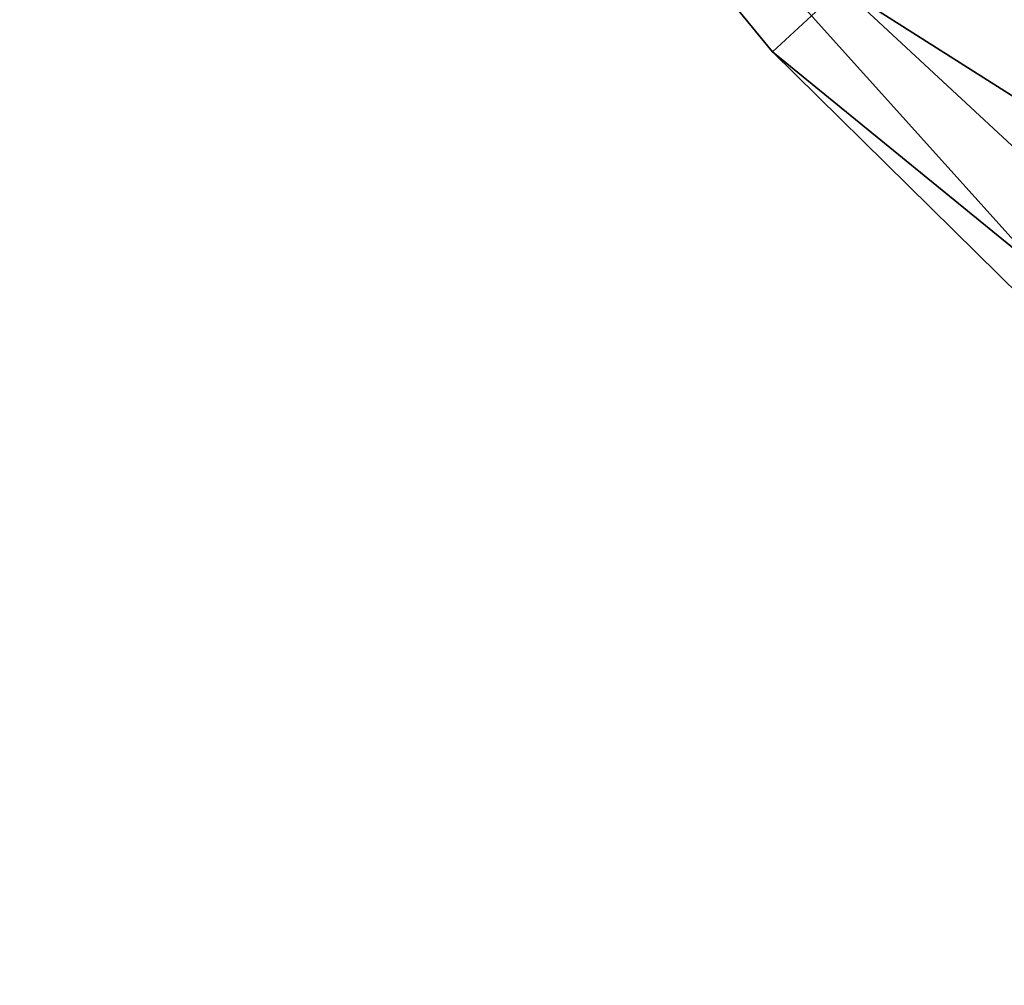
# Model space of a CAD drawing. Extents: x 0 to 712, y 0 to 712.
# Tile 210 of 256: x 238.16 to 239.75, y 289.64 to 291.2. Entities that reach past the tile are written whole.
import ezdxf

# ---------------------------------------------------------------- set-up
doc = ezdxf.new("R2010")
doc.units = 0
doc.header["$LTSCALE"] = 25.4
doc.layers.get('0').update_dxf_attribs({"color": 13, "linetype": 'CONTINUOUS'})

# ---------------------------------------------------------------- blocks, each defined once
blk = doc.blocks.new('GRUPUJ_12')
at = {"color": 0}
mesh = blk.add_polyface(dxfattribs=at)
corners = [(236.6164, 290.7951, 401.8466), (237.8319, 289.3169, 401.8466), (237.9435, 289.4204, 402.612)]
mesh.append_faces([[corners[k] for k in face] for face in [(0, 1, 2)]], dxfattribs={"color": 0})
mesh = blk.add_polyface(dxfattribs=at)
corners = [(236.6164, 290.7951, 341.8466), (237.8319, 289.3169, 401.8466), (236.6164, 290.7951, 401.8466)]
mesh.append_faces([[corners[k] for k in face] for face in [(0, 1, 2)]], dxfattribs={"color": 0})
mesh = blk.add_polyface(dxfattribs=at)
corners = [(236.6164, 290.7951, 341.8466), (238.8546, 288.3093, 341.8466), (237.8319, 289.3169, 401.8466)]
mesh.append_faces([[corners[k] for k in face] for face in [(0, 1, 2)]], dxfattribs={"color": 0})
mesh = blk.add_polyface(dxfattribs=at)
corners = [(239.9501, 288.1483, 403.2609), (237.9435, 289.4204, 402.612), (239.6798, 287.8093, 402.612), (238.2613, 289.7153, 403.2609)]
mesh.append_faces([[corners[k] for k in face] for face in [(0, 1, 2), (1, 0, 3)]], dxfattribs={"vtx0": -1, "color": 0})
mesh = blk.add_polyface(dxfattribs=at)
corners = [(237.9435, 289.4204, 402.612), (237.8319, 289.3169, 401.8466), (239.6798, 287.8093, 402.612)]
mesh.append_faces([[corners[k] for k in face] for face in [(0, 1, 2)]], dxfattribs={"color": 0})
mesh = blk.add_polyface(dxfattribs=at)
corners = [(237.8319, 289.3169, 401.8466), (238.8546, 288.3093, 341.8466), (238.8546, 288.3093, 401.8466)]
mesh.append_faces([[corners[k] for k in face] for face in [(0, 1, 2)]], dxfattribs={"color": 0})
mesh = blk.add_polyface(dxfattribs=at)
corners = [(239.6798, 287.8093, 402.612), (237.8319, 289.3169, 401.8466), (238.8546, 288.3093, 401.8466)]
mesh.append_faces([[corners[k] for k in face] for face in [(0, 1, 2)]], dxfattribs={"color": 0})
blk = doc.blocks.new('CRISTAL-L-7631-7630_STL')
at = {"color": 8}
blk.add_blockref('GRUPUJ_12', (146.5342, -354.2299, 165.3724), dxfattribs=at)
blk = doc.blocks.new('GRUPUJ_11')
at = {"color": 0}
blk.add_blockref('CRISTAL-L-7631-7630_STL', (-144.9903, 356.0603, -7.2191), dxfattribs=at)

msp = doc.modelspace()

# ---------------------------------------------------------------- block references
at = {"color": 0}
msp.add_blockref('GRUPUJ_11', (0, 0), dxfattribs=at)

doc.saveas('drawing.dxf')
